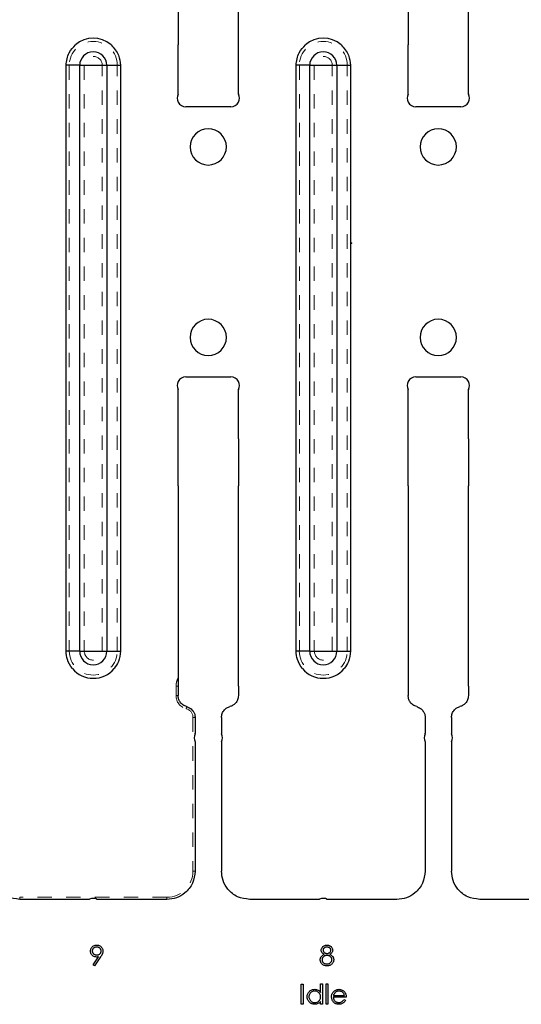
# Model space of a CAD drawing. Header units: inches. Extents: x 7.3 to 43.3, y -43.5 to -20.4.
# Tile 48 of 136: x 21.7 to 25.1, y -31.9 to -25. Entities that reach past the tile are written whole.
import ezdxf

# ---------------------------------------------------------------- set-up
doc = ezdxf.new("R2010")
doc.units = ezdxf.units.IN
doc.header["$LTSCALE"] = 0.5
doc.header["$MEASUREMENT"] = 0
doc.linetypes.add('HIDDEN', pattern=[0.225, 0.15, -0.075])
doc.layers.add('APP-M-S', color=30, linetype='Continuous')

msp = doc.modelspace()

# ---------------------------------------------------------------- linework, layer by layer
at = {"color": 7, "linetype": 'Continuous'}
for p, q in [((22.145, -31.5119), (22.1461, -31.5064)), ((22.1461, -31.5064), (22.1479, -31.5012)), ((22.1479, -31.5012), (22.1503, -31.4964)), ((22.1503, -31.4964), (22.1534, -31.4918)), ((22.1534, -31.4918), (22.1571, -31.4878)), ((22.1571, -31.4878), (22.1614, -31.4842)), ((22.1583, -31.5089), (22.1576, -31.5115)), ((22.1593, -31.5065), (22.1583, -31.5089)), ((22.1606, -31.5041), (22.1593, -31.5065)), ((22.1621, -31.5019), (22.1606, -31.5041)), ((22.1614, -31.4842), (22.1663, -31.4812)), ((22.164, -31.4997), (22.1621, -31.5019)), ((22.1661, -31.4976), (22.164, -31.4997)), ((22.1684, -31.4958), (22.1661, -31.4976)), ((22.1663, -31.4812), (22.1716, -31.4787)), ((22.1708, -31.4941), (22.1684, -31.4958)), ((22.1734, -31.4927), (22.1708, -31.4941)), ((22.1716, -31.4787), (22.1771, -31.4769)), ((22.1761, -31.4916), (22.1734, -31.4927)), ((22.1789, -31.4907), (22.1761, -31.4916)), ((22.1771, -31.4769), (22.1827, -31.4758)), ((22.1818, -31.4901), (22.1789, -31.4907)), ((22.1848, -31.4897), (22.1818, -31.4901)), ((22.1827, -31.4758), (22.1886, -31.4755)), ((22.1879, -31.4896), (22.1848, -31.4897)), ((22.1911, -31.4897), (22.1879, -31.4896)), ((22.1879, -31.4896), (22.1879, -31.4896)), ((22.1886, -31.4755), (22.1886, -31.4755)), ((22.1886, -31.4755), (22.1943, -31.4758)), ((22.1941, -31.4901), (22.1911, -31.4897)), ((22.1971, -31.4907), (22.1941, -31.4901)), ((22.1943, -31.4758), (22.1998, -31.4768)), ((22.1998, -31.4916), (22.1971, -31.4907)), ((22.1998, -31.4768), (22.205, -31.4786)), ((22.2025, -31.4927), (22.1998, -31.4916)), ((22.2051, -31.4941), (22.2025, -31.4927)), ((22.205, -31.4786), (22.2101, -31.481)), ((22.2075, -31.4958), (22.2051, -31.4941)), ((22.2098, -31.4976), (22.2075, -31.4958)), ((22.212, -31.4997), (22.2098, -31.4976)), ((22.2101, -31.481), (22.2148, -31.4841)), ((22.2138, -31.5019), (22.212, -31.4997)), ((22.2154, -31.5041), (22.2138, -31.5019)), ((22.2148, -31.4841), (22.2189, -31.4877)), ((22.2166, -31.5065), (22.2154, -31.5041)), ((22.2176, -31.5089), (22.2166, -31.5065)), ((22.2183, -31.5115), (22.2176, -31.5089)), ((22.2189, -31.4877), (22.2225, -31.4918)), ((22.2225, -31.4918), (22.2256, -31.4966)), ((22.2256, -31.4966), (22.2281, -31.5016)), ((22.2281, -31.5016), (22.2298, -31.5068)), ((22.2298, -31.5068), (22.2309, -31.5122)), ((23.75, -31.5108), (23.7503, -31.5064)), ((23.7503, -31.5064), (23.7513, -31.5021)), ((23.7513, -31.5021), (23.753, -31.4978)), ((23.753, -31.4978), (23.7553, -31.4936)), ((23.7553, -31.4936), (23.7582, -31.4896)), ((23.7582, -31.4896), (23.7617, -31.486)), ((23.7617, -31.486), (23.7656, -31.4829)), ((23.7625, -31.5089), (23.7624, -31.511)), ((23.7629, -31.5068), (23.7625, -31.5089)), ((23.7635, -31.5048), (23.7629, -31.5068)), ((23.7643, -31.5029), (23.7635, -31.5048)), ((23.7654, -31.501), (23.7643, -31.5029)), ((23.7667, -31.4993), (23.7654, -31.501)), ((23.7656, -31.4829), (23.77, -31.4803)), ((23.7683, -31.4976), (23.7667, -31.4993)), ((23.7701, -31.4959), (23.7683, -31.4976)), ((23.77, -31.4803), (23.7748, -31.4782)), ((23.7721, -31.4945), (23.7701, -31.4959)), ((23.7743, -31.4932), (23.7721, -31.4945)), ((23.7765, -31.4921), (23.7743, -31.4932)), ((23.7748, -31.4782), (23.7798, -31.4767)), ((23.7789, -31.4912), (23.7765, -31.4921)), ((23.7814, -31.4905), (23.7789, -31.4912)), ((23.7798, -31.4767), (23.785, -31.4758)), ((23.784, -31.49), (23.7814, -31.4905)), ((23.7868, -31.4897), (23.784, -31.49)), ((23.785, -31.4758), (23.7904, -31.4755)), ((23.7897, -31.4896), (23.7868, -31.4897)), ((23.7929, -31.4897), (23.7897, -31.4896)), ((23.7904, -31.4755), (23.7904, -31.4755)), ((23.7904, -31.4755), (23.7956, -31.4758)), ((23.796, -31.49), (23.7929, -31.4897)), ((23.7956, -31.4758), (23.8006, -31.4767)), ((23.7988, -31.4905), (23.796, -31.49)), ((23.8015, -31.4913), (23.7988, -31.4905)), ((23.8006, -31.4767), (23.8055, -31.4782)), ((23.8039, -31.4922), (23.8015, -31.4913)), ((23.8062, -31.4934), (23.8039, -31.4922)), ((23.8055, -31.4782), (23.8101, -31.4804)), ((23.8082, -31.4947), (23.8062, -31.4934)), ((23.8101, -31.4962), (23.8082, -31.4947)), ((23.8101, -31.4804), (23.8144, -31.483)), ((23.8117, -31.4979), (23.8101, -31.4962)), ((23.8132, -31.4996), (23.8117, -31.4979)), ((23.8144, -31.5014), (23.8132, -31.4996)), ((23.8144, -31.483), (23.8182, -31.4861)), ((23.8154, -31.5032), (23.8144, -31.5014)), ((23.8161, -31.505), (23.8154, -31.5032)), ((23.8167, -31.5069), (23.8161, -31.505)), ((23.817, -31.5088), (23.8167, -31.5069)), ((23.8171, -31.5107), (23.817, -31.5088)), ((23.8182, -31.4861), (23.8215, -31.4897)), ((23.8215, -31.4897), (23.8243, -31.4936)), ((23.8243, -31.4936), (23.8266, -31.4979)), ((23.8266, -31.4979), (23.8282, -31.5022)), ((23.8282, -31.5022), (23.8292, -31.5067)), ((23.8292, -31.5067), (23.8295, -31.5112)), ((22.1447, -31.5177), (22.145, -31.5119)), ((22.1449, -31.5219), (22.1447, -31.5177)), ((22.1447, -31.5177), (22.1447, -31.5177)), ((22.1455, -31.526), (22.1449, -31.5219)), ((22.1464, -31.5298), (22.1455, -31.526)), ((22.1478, -31.5335), (22.1464, -31.5298)), ((22.1495, -31.5371), (22.1478, -31.5335)), ((22.1516, -31.5405), (22.1495, -31.5371)), ((22.1541, -31.5437), (22.1516, -31.5405)), ((22.157, -31.5467), (22.1541, -31.5437)), ((22.1601, -31.5495), (22.157, -31.5467)), ((22.1572, -31.5142), (22.1571, -31.517)), ((22.1571, -31.517), (22.1571, -31.517)), ((22.1571, -31.517), (22.1572, -31.5198)), ((22.1576, -31.5115), (22.1572, -31.5142)), ((22.1572, -31.5198), (22.1576, -31.5224)), ((22.1576, -31.5224), (22.1584, -31.525)), ((22.1584, -31.525), (22.1594, -31.5275)), ((22.1594, -31.5275), (22.1607, -31.5299)), ((22.1635, -31.5519), (22.1601, -31.5495)), ((22.1607, -31.5299), (22.1624, -31.5321)), ((22.1624, -31.5321), (22.1643, -31.5343)), ((22.1631, -31.6135), (22.2014, -31.5574)), ((22.1669, -31.5539), (22.1635, -31.5519)), ((22.1643, -31.5343), (22.1665, -31.5364)), ((22.1665, -31.5364), (22.1689, -31.5382)), ((22.1706, -31.5555), (22.1669, -31.5539)), ((22.1689, -31.5382), (22.1714, -31.5399)), ((22.1744, -31.5568), (22.1706, -31.5555)), ((22.1714, -31.5399), (22.1741, -31.5412)), ((22.2154, -31.5583), (22.173, -31.6203)), ((22.1741, -31.5412), (22.1768, -31.5423)), ((22.1784, -31.5577), (22.1744, -31.5568)), ((22.1768, -31.5423), (22.1797, -31.5432)), ((22.1826, -31.5583), (22.1784, -31.5577)), ((22.1797, -31.5432), (22.1828, -31.5439)), ((22.1869, -31.5585), (22.1826, -31.5583)), ((22.1828, -31.5439), (22.1859, -31.5442)), ((22.1859, -31.5442), (22.1892, -31.5444)), ((22.194, -31.5582), (22.1869, -31.5585)), ((22.1869, -31.5585), (22.1869, -31.5585)), ((22.1892, -31.5444), (22.1925, -31.5442)), ((22.1925, -31.5442), (22.1956, -31.5439)), ((22.2014, -31.5574), (22.194, -31.5582)), ((22.1956, -31.5439), (22.1985, -31.5432)), ((22.1985, -31.5432), (22.2013, -31.5423)), ((22.2013, -31.5423), (22.2039, -31.5412)), ((22.2014, -31.5574), (22.2014, -31.5574)), ((22.2039, -31.5412), (22.2064, -31.5399)), ((22.2064, -31.5399), (22.2086, -31.5382)), ((22.2086, -31.5382), (22.2107, -31.5364)), ((22.2107, -31.5364), (22.2126, -31.5343)), ((22.2126, -31.5343), (22.2143, -31.5321)), ((22.2143, -31.5321), (22.2157, -31.5299)), ((22.2175, -31.555), (22.2154, -31.5583)), ((22.2154, -31.5583), (22.2154, -31.5583)), ((22.2157, -31.5299), (22.2168, -31.5275)), ((22.2168, -31.5275), (22.2178, -31.525)), ((22.2195, -31.5519), (22.2175, -31.555)), ((22.2178, -31.525), (22.2184, -31.5224)), ((22.2187, -31.5142), (22.2183, -31.5115)), ((22.2184, -31.5224), (22.2187, -31.5198)), ((22.2189, -31.517), (22.2187, -31.5142)), ((22.2187, -31.5198), (22.2189, -31.517)), ((22.2189, -31.517), (22.2189, -31.517)), ((22.2213, -31.5489), (22.2195, -31.5519)), ((22.2229, -31.546), (22.2213, -31.5489)), ((22.2244, -31.5433), (22.2229, -31.546)), ((22.2257, -31.5407), (22.2244, -31.5433)), ((22.2268, -31.5382), (22.2257, -31.5407)), ((22.2278, -31.5357), (22.2268, -31.5382)), ((22.2293, -31.5311), (22.2278, -31.5357)), ((22.2304, -31.5266), (22.2293, -31.5311)), ((22.231, -31.5221), (22.2304, -31.5266)), ((22.2309, -31.5122), (22.2313, -31.5178)), ((22.2313, -31.5178), (22.231, -31.5221)), ((22.2313, -31.5178), (22.2313, -31.5178)), ((23.7429, -31.5778), (23.743, -31.5749)), ((23.743, -31.5749), (23.7433, -31.5721)), ((23.7433, -31.5721), (23.7438, -31.5693)), ((23.7438, -31.5693), (23.7445, -31.5667)), ((23.7445, -31.5667), (23.7454, -31.5641)), ((23.7454, -31.5641), (23.7465, -31.5616)), ((23.7465, -31.5616), (23.7478, -31.5591)), ((23.7478, -31.5591), (23.7493, -31.5567)), ((23.7493, -31.5567), (23.7511, -31.5544)), ((23.7503, -31.5151), (23.75, -31.5108)), ((23.75, -31.5108), (23.75, -31.5108)), ((23.7513, -31.5193), (23.7503, -31.5151)), ((23.7511, -31.5544), (23.753, -31.5522)), ((23.7528, -31.5233), (23.7513, -31.5193)), ((23.755, -31.5272), (23.7528, -31.5233)), ((23.753, -31.5522), (23.7553, -31.55)), ((23.7579, -31.5309), (23.755, -31.5272)), ((23.7553, -31.55), (23.7577, -31.5479)), ((23.7555, -31.5752), (23.7553, -31.5782)), ((23.7559, -31.5723), (23.7555, -31.5752)), ((23.7567, -31.5695), (23.7559, -31.5723)), ((23.7578, -31.5668), (23.7567, -31.5695)), ((23.7577, -31.5479), (23.7605, -31.5458)), ((23.7592, -31.5642), (23.7578, -31.5668)), ((23.7613, -31.5342), (23.7579, -31.5309)), ((23.761, -31.5617), (23.7592, -31.5642)), ((23.7605, -31.5458), (23.7634, -31.5438)), ((23.763, -31.5593), (23.761, -31.5617)), ((23.7654, -31.5373), (23.7613, -31.5342)), ((23.7624, -31.511), (23.7624, -31.511)), ((23.7624, -31.511), (23.7625, -31.5132)), ((23.7625, -31.5132), (23.7629, -31.5152)), ((23.7629, -31.5152), (23.7635, -31.5173)), ((23.7654, -31.557), (23.763, -31.5593)), ((23.7634, -31.5438), (23.7666, -31.5419)), ((23.7635, -31.5173), (23.7645, -31.5193)), ((23.7645, -31.5193), (23.7656, -31.5212)), ((23.7701, -31.54), (23.7654, -31.5373)), ((23.768, -31.5549), (23.7654, -31.557)), ((23.7656, -31.5212), (23.767, -31.5231)), ((23.7666, -31.5419), (23.7701, -31.54)), ((23.767, -31.5231), (23.7687, -31.5249)), ((23.7707, -31.553), (23.768, -31.5549)), ((23.7687, -31.5249), (23.7707, -31.5267)), ((23.7701, -31.54), (23.7701, -31.54)), ((23.7707, -31.5267), (23.7728, -31.5284)), ((23.7737, -31.5515), (23.7707, -31.553)), ((23.7728, -31.5284), (23.7751, -31.5298)), ((23.7767, -31.5502), (23.7737, -31.5515)), ((23.7751, -31.5298), (23.7773, -31.531)), ((23.7799, -31.5492), (23.7767, -31.5502)), ((23.7773, -31.531), (23.7797, -31.532)), ((23.7797, -31.532), (23.7822, -31.5328)), ((23.7833, -31.5485), (23.7799, -31.5492)), ((23.7822, -31.5328), (23.7848, -31.5333)), ((23.7868, -31.548), (23.7833, -31.5485)), ((23.7848, -31.5333), (23.7874, -31.5337)), ((23.7905, -31.5479), (23.7868, -31.548)), ((23.7874, -31.5337), (23.7902, -31.5338)), ((23.7902, -31.5338), (23.7937, -31.5336)), ((23.7902, -31.5338), (23.7902, -31.5338)), ((23.7939, -31.548), (23.7905, -31.5479)), ((23.7937, -31.5336), (23.7971, -31.533)), ((23.7972, -31.5484), (23.7939, -31.548)), ((23.7971, -31.533), (23.8004, -31.532)), ((23.8004, -31.5491), (23.7972, -31.5484)), ((23.8004, -31.532), (23.8036, -31.5306)), ((23.8034, -31.5501), (23.8004, -31.5491)), ((23.8063, -31.5513), (23.8034, -31.5501)), ((23.8036, -31.5306), (23.8067, -31.5288)), ((23.8091, -31.5529), (23.8063, -31.5513)), ((23.8067, -31.5288), (23.8093, -31.5268)), ((23.8118, -31.5547), (23.8091, -31.5529)), ((23.8093, -31.5268), (23.8116, -31.5245)), ((23.8145, -31.5373), (23.8099, -31.54)), ((23.8099, -31.54), (23.8133, -31.5418)), ((23.8116, -31.5245), (23.8136, -31.5219)), ((23.8143, -31.5567), (23.8118, -31.5547)), ((23.8133, -31.5418), (23.8164, -31.5437)), ((23.8136, -31.5219), (23.8151, -31.5191)), ((23.8166, -31.559), (23.8143, -31.5567)), ((23.8185, -31.5343), (23.8145, -31.5373)), ((23.8151, -31.5191), (23.8162, -31.5163)), ((23.8162, -31.5163), (23.8169, -31.5135)), ((23.8164, -31.5437), (23.8193, -31.5456)), ((23.8186, -31.5613), (23.8166, -31.559)), ((23.8169, -31.5135), (23.8171, -31.5107)), ((23.8171, -31.5107), (23.8171, -31.5107)), ((23.8218, -31.5311), (23.8185, -31.5343)), ((23.8203, -31.5637), (23.8186, -31.5613)), ((23.8193, -31.5456), (23.8219, -31.5476)), ((23.8217, -31.5662), (23.8203, -31.5637)), ((23.8228, -31.5687), (23.8217, -31.5662)), ((23.8246, -31.5276), (23.8218, -31.5311)), ((23.8219, -31.5476), (23.8244, -31.5496)), ((23.8236, -31.5714), (23.8228, -31.5687)), ((23.824, -31.5741), (23.8236, -31.5714)), ((23.8242, -31.5769), (23.824, -31.5741)), ((23.824, -31.5798), (23.8242, -31.5769)), ((23.8242, -31.5769), (23.8242, -31.5769)), ((23.8244, -31.5496), (23.8265, -31.5517)), ((23.8267, -31.5239), (23.8246, -31.5276)), ((23.8265, -31.5517), (23.8285, -31.5539)), ((23.8283, -31.5199), (23.8267, -31.5239)), ((23.8292, -31.5157), (23.8283, -31.5199)), ((23.8285, -31.5539), (23.8302, -31.5561)), ((23.8295, -31.5112), (23.8292, -31.5157)), ((23.8295, -31.5112), (23.8295, -31.5112)), ((23.8302, -31.5561), (23.8317, -31.5584)), ((23.8317, -31.5584), (23.833, -31.5608)), ((23.833, -31.5608), (23.8341, -31.5632)), ((23.8341, -31.5632), (23.835, -31.5658)), ((23.835, -31.5658), (23.8357, -31.5684)), ((23.8357, -31.5684), (23.8362, -31.5711)), ((23.8362, -31.5711), (23.8364, -31.5738)), ((23.8364, -31.5738), (23.8366, -31.5767)), ((23.8366, -31.5767), (23.8364, -31.5806)), ((23.8366, -31.5767), (23.8366, -31.5767)), ((22.173, -31.6203), (22.1631, -31.6135)), ((22.1631, -31.6135), (22.1631, -31.6135)), ((23.7431, -31.5817), (23.7429, -31.5778)), ((23.7429, -31.5778), (23.7429, -31.5778)), ((23.7437, -31.5856), (23.7431, -31.5817)), ((23.7446, -31.5894), (23.7437, -31.5856)), ((23.7459, -31.5931), (23.7446, -31.5894)), ((23.7476, -31.5967), (23.7459, -31.5931)), ((23.7496, -31.6002), (23.7476, -31.5967)), ((23.752, -31.6037), (23.7496, -31.6002)), ((23.7548, -31.607), (23.752, -31.6037)), ((23.7579, -31.6102), (23.7548, -31.607)), ((23.7553, -31.5782), (23.7553, -31.5782)), ((23.7553, -31.5782), (23.7556, -31.5819)), ((23.7556, -31.5819), (23.7564, -31.5855)), ((23.7564, -31.5855), (23.7577, -31.589)), ((23.7577, -31.589), (23.7596, -31.5923)), ((23.7614, -31.6128), (23.7579, -31.6102)), ((23.7596, -31.5923), (23.762, -31.5955)), ((23.7652, -31.6151), (23.7614, -31.6128)), ((23.762, -31.5955), (23.7648, -31.5982)), ((23.7648, -31.5982), (23.768, -31.6006)), ((23.7694, -31.617), (23.7652, -31.6151)), ((23.768, -31.6006), (23.7717, -31.6026)), ((23.7739, -31.6184), (23.7694, -31.617)), ((23.7717, -31.6026), (23.7757, -31.6042)), ((23.7788, -31.6195), (23.7739, -31.6184)), ((23.7757, -31.6042), (23.7801, -31.6053)), ((23.784, -31.6201), (23.7788, -31.6195)), ((23.7801, -31.6053), (23.7847, -31.606)), ((23.7895, -31.6203), (23.784, -31.6201)), ((23.7847, -31.606), (23.7897, -31.6062)), ((23.7953, -31.6201), (23.7895, -31.6203)), ((23.7895, -31.6203), (23.7895, -31.6203)), ((23.7897, -31.6062), (23.7935, -31.6061)), ((23.7897, -31.6062), (23.7897, -31.6062)), ((23.7935, -31.6061), (23.7972, -31.6056)), ((23.8008, -31.6194), (23.7953, -31.6201)), ((23.7972, -31.6056), (23.8006, -31.605)), ((23.8006, -31.605), (23.8039, -31.604)), ((23.8058, -31.6182), (23.8008, -31.6194)), ((23.8039, -31.604), (23.8069, -31.6028)), ((23.8106, -31.6165), (23.8058, -31.6182)), ((23.8069, -31.6028), (23.8097, -31.6013)), ((23.8097, -31.6013), (23.8124, -31.5995)), ((23.815, -31.6144), (23.8106, -31.6165)), ((23.8124, -31.5995), (23.8148, -31.5974)), ((23.8148, -31.5974), (23.817, -31.5952)), ((23.8191, -31.6118), (23.815, -31.6144)), ((23.817, -31.5952), (23.8189, -31.5928)), ((23.8189, -31.5928), (23.8205, -31.5904)), ((23.8228, -31.6087), (23.8191, -31.6118)), ((23.8205, -31.5904), (23.8218, -31.5879)), ((23.8218, -31.5879), (23.8229, -31.5853)), ((23.8261, -31.6052), (23.8228, -31.6087)), ((23.8229, -31.5853), (23.8236, -31.5826)), ((23.8236, -31.5826), (23.824, -31.5798)), ((23.8286, -31.6021), (23.8261, -31.6052)), ((23.8261, -31.6052), (23.8261, -31.6052)), ((23.8307, -31.5988), (23.8286, -31.6021)), ((23.8325, -31.5954), (23.8307, -31.5988)), ((23.834, -31.5919), (23.8325, -31.5954)), ((23.8351, -31.5883), (23.834, -31.5919)), ((23.8359, -31.5845), (23.8351, -31.5883)), ((23.8364, -31.5806), (23.8359, -31.5845)), ((23.6113, -31.748), (23.6237, -31.748)), ((23.6113, -31.8858), (23.6113, -31.748)), ((23.6237, -31.748), (23.6237, -31.748)), ((23.6237, -31.748), (23.6237, -31.8858)), ((23.7456, -31.8046), (23.7456, -31.7445)), ((23.7456, -31.7445), (23.7456, -31.7445)), ((23.7456, -31.7445), (23.7579, -31.7445)), ((23.7579, -31.7445), (23.7579, -31.8858)), ((23.7844, -31.7445), (23.7968, -31.7445)), ((23.7844, -31.8858), (23.7844, -31.7445)), ((23.7968, -31.7445), (23.7968, -31.7445)), ((23.7968, -31.7445), (23.7968, -31.8858)), ((23.6519, -31.8352), (23.6522, -31.83)), ((23.6522, -31.8406), (23.6519, -31.8352)), ((23.6519, -31.8352), (23.6519, -31.8352)), ((23.6522, -31.83), (23.6529, -31.8249)), ((23.6529, -31.8457), (23.6522, -31.8406)), ((23.6529, -31.8249), (23.6541, -31.82)), ((23.6541, -31.8507), (23.6529, -31.8457)), ((23.6541, -31.82), (23.6558, -31.8153)), ((23.6558, -31.8554), (23.6541, -31.8507)), ((23.6558, -31.8153), (23.658, -31.8109)), ((23.658, -31.8109), (23.6607, -31.8066)), ((23.6607, -31.8066), (23.6638, -31.8025)), ((23.6638, -31.8025), (23.6675, -31.7986)), ((23.6646, -31.8302), (23.6643, -31.8353)), ((23.6643, -31.8353), (23.6643, -31.8353)), ((23.6643, -31.8353), (23.6647, -31.8405)), ((23.6657, -31.8251), (23.6646, -31.8302)), ((23.6647, -31.8405), (23.6657, -31.8455)), ((23.6674, -31.8202), (23.6657, -31.8251)), ((23.6657, -31.8455), (23.6674, -31.8504)), ((23.6698, -31.8155), (23.6674, -31.8202)), ((23.6674, -31.8504), (23.6699, -31.8552)), ((23.6675, -31.7986), (23.6714, -31.795)), ((23.6728, -31.811), (23.6698, -31.8155)), ((23.6714, -31.795), (23.6756, -31.7919)), ((23.6763, -31.8072), (23.6728, -31.811)), ((23.6756, -31.7919), (23.68, -31.7893)), ((23.6802, -31.8038), (23.6763, -31.8072)), ((23.68, -31.7893), (23.6846, -31.7872)), ((23.6847, -31.8009), (23.6802, -31.8038)), ((23.6846, -31.7872), (23.6893, -31.7855)), ((23.6894, -31.7987), (23.6847, -31.8009)), ((23.6893, -31.7855), (23.6943, -31.7843)), ((23.6944, -31.797), (23.6894, -31.7987)), ((23.6943, -31.7843), (23.6995, -31.7836)), ((23.6996, -31.7961), (23.6944, -31.797)), ((23.6995, -31.7836), (23.7048, -31.7834)), ((23.705, -31.7957), (23.6996, -31.7961)), ((23.7048, -31.7834), (23.7048, -31.7834)), ((23.7048, -31.7834), (23.711, -31.7837)), ((23.7092, -31.7959), (23.705, -31.7957)), ((23.7132, -31.7964), (23.7092, -31.7959)), ((23.711, -31.7837), (23.7168, -31.7847)), ((23.7171, -31.7973), (23.7132, -31.7964)), ((23.7168, -31.7847), (23.7224, -31.7864)), ((23.7208, -31.7986), (23.7171, -31.7973)), ((23.7243, -31.8002), (23.7208, -31.7986)), ((23.7224, -31.7864), (23.7276, -31.7887)), ((23.7277, -31.8022), (23.7243, -31.8002)), ((23.7276, -31.7887), (23.7326, -31.7917)), ((23.7308, -31.8045), (23.7277, -31.8022)), ((23.7338, -31.8072), (23.7308, -31.8045)), ((23.7326, -31.7917), (23.7372, -31.7953)), ((23.7366, -31.8101), (23.7338, -31.8072)), ((23.739, -31.8133), (23.7366, -31.8101)), ((23.7372, -31.7953), (23.7415, -31.7996)), ((23.741, -31.8166), (23.739, -31.8133)), ((23.7403, -31.8558), (23.7426, -31.8512)), ((23.7426, -31.82), (23.741, -31.8166)), ((23.7415, -31.7996), (23.7456, -31.8046)), ((23.7439, -31.8237), (23.7426, -31.82)), ((23.7426, -31.8512), (23.7443, -31.8463)), ((23.7448, -31.8275), (23.7439, -31.8237)), ((23.7443, -31.8463), (23.7452, -31.8412)), ((23.7454, -31.8315), (23.7448, -31.8275)), ((23.7452, -31.8412), (23.7456, -31.8357)), ((23.7456, -31.8357), (23.7454, -31.8315)), ((23.7456, -31.8046), (23.7456, -31.8046)), ((23.7456, -31.8357), (23.7456, -31.8357)), ((23.8215, -31.8357), (23.8217, -31.8311)), ((23.8218, -31.8407), (23.8215, -31.8357)), ((23.8215, -31.8357), (23.8215, -31.8357)), ((23.8217, -31.8311), (23.8223, -31.8266)), ((23.8224, -31.8455), (23.8218, -31.8407)), ((23.8223, -31.8266), (23.8232, -31.8222)), ((23.8234, -31.8502), (23.8224, -31.8455)), ((23.8232, -31.8222), (23.8244, -31.8179)), ((23.8249, -31.8547), (23.8234, -31.8502)), ((23.8244, -31.8179), (23.8261, -31.8138)), ((23.8261, -31.8138), (23.8281, -31.8098)), ((23.8281, -31.8098), (23.8304, -31.8059)), ((23.8304, -31.8059), (23.8331, -31.8021)), ((23.8331, -31.8021), (23.837, -31.7977)), ((23.8331, -31.8021), (23.8331, -31.8021)), ((23.924, -31.8381), (23.8339, -31.8381)), ((23.8339, -31.8381), (23.8339, -31.8381)), ((23.8339, -31.8381), (23.8342, -31.8421)), ((23.8342, -31.8421), (23.8347, -31.8459)), ((23.8347, -31.8459), (23.8356, -31.8495)), ((23.8363, -31.8224), (23.8352, -31.8258)), ((23.8352, -31.8258), (23.8352, -31.8258)), ((23.8352, -31.8258), (23.9116, -31.8258)), ((23.8356, -31.8495), (23.8368, -31.8529)), ((23.8375, -31.8193), (23.8363, -31.8224)), ((23.837, -31.7977), (23.8411, -31.7939)), ((23.8388, -31.8164), (23.8375, -31.8193)), ((23.8402, -31.8137), (23.8388, -31.8164)), ((23.8418, -31.8113), (23.8402, -31.8137)), ((23.8411, -31.7939), (23.8456, -31.7907)), ((23.8435, -31.809), (23.8418, -31.8113)), ((23.8452, -31.807), (23.8435, -31.809)), ((23.8472, -31.8052), (23.8452, -31.807)), ((23.8456, -31.7907), (23.8503, -31.7881)), ((23.85, -31.803), (23.8472, -31.8052)), ((23.8472, -31.8052), (23.8472, -31.8052)), ((23.8529, -31.801), (23.85, -31.803)), ((23.8503, -31.7881), (23.8554, -31.786)), ((23.8559, -31.7994), (23.8529, -31.801)), ((23.8554, -31.786), (23.8608, -31.7845)), ((23.8591, -31.7981), (23.8559, -31.7994)), ((23.8624, -31.797), (23.8591, -31.7981)), ((23.8608, -31.7845), (23.8665, -31.7837)), ((23.8658, -31.7963), (23.8624, -31.797)), ((23.8694, -31.7959), (23.8658, -31.7963)), ((23.8665, -31.7837), (23.8725, -31.7834)), ((23.8731, -31.7957), (23.8694, -31.7959)), ((23.8725, -31.7834), (23.8725, -31.7834)), ((23.8725, -31.7834), (23.8787, -31.7837)), ((23.8777, -31.7959), (23.8731, -31.7957)), ((23.8731, -31.7957), (23.8731, -31.7957)), ((23.8821, -31.7967), (23.8777, -31.7959)), ((23.8787, -31.7837), (23.8846, -31.7846)), ((23.8864, -31.7978), (23.8821, -31.7967)), ((23.8846, -31.7846), (23.8901, -31.7861)), ((23.8906, -31.7995), (23.8864, -31.7978)), ((23.8901, -31.7861), (23.8953, -31.7883)), ((23.8945, -31.8015), (23.8906, -31.7995)), ((23.8981, -31.8038), (23.8945, -31.8015)), ((23.8953, -31.7883), (23.9002, -31.7911)), ((23.9012, -31.8064), (23.8981, -31.8038)), ((23.9002, -31.7911), (23.9048, -31.7945)), ((23.9039, -31.8094), (23.9012, -31.8064)), ((23.9063, -31.8127), (23.9039, -31.8094)), ((23.9048, -31.7945), (23.9091, -31.7985)), ((23.9084, -31.8165), (23.9063, -31.8127)), ((23.9102, -31.8209), (23.9084, -31.8165)), ((23.9091, -31.7985), (23.913, -31.8032)), ((23.9116, -31.8258), (23.9102, -31.8209)), ((23.913, -31.8032), (23.913, -31.8032)), ((23.913, -31.8032), (23.9156, -31.8068)), ((23.9156, -31.8068), (23.9178, -31.8106)), ((23.9178, -31.8106), (23.9196, -31.8147)), ((23.9196, -31.8147), (23.9212, -31.8189)), ((23.9212, -31.8189), (23.9224, -31.8234)), ((23.9224, -31.8234), (23.9233, -31.8281)), ((23.9233, -31.8281), (23.9238, -31.833)), ((23.9238, -31.833), (23.924, -31.8381)), ((23.924, -31.8381), (23.924, -31.8381)), ((23.6237, -31.8858), (23.6113, -31.8858)), ((23.6113, -31.8858), (23.6113, -31.8858)), ((23.6237, -31.8858), (23.6237, -31.8858)), ((23.658, -31.86), (23.6558, -31.8554)), ((23.6606, -31.8643), (23.658, -31.86)), ((23.6637, -31.8684), (23.6606, -31.8643)), ((23.6673, -31.8723), (23.6637, -31.8684)), ((23.6713, -31.8759), (23.6673, -31.8723)), ((23.6699, -31.8552), (23.6729, -31.8597)), ((23.6754, -31.879), (23.6713, -31.8759)), ((23.6729, -31.8597), (23.6764, -31.8636)), ((23.6798, -31.8816), (23.6754, -31.879)), ((23.6764, -31.8636), (23.6803, -31.8671)), ((23.6843, -31.8838), (23.6798, -31.8816)), ((23.6803, -31.8671), (23.6848, -31.8699)), ((23.689, -31.8854), (23.6843, -31.8838)), ((23.6848, -31.8699), (23.6896, -31.8723)), ((23.694, -31.8866), (23.689, -31.8854)), ((23.6896, -31.8723), (23.6945, -31.8739)), ((23.6991, -31.8873), (23.694, -31.8866)), ((23.6945, -31.8739), (23.6996, -31.8749)), ((23.7044, -31.8876), (23.6991, -31.8873)), ((23.6996, -31.8749), (23.7049, -31.8752)), ((23.7104, -31.8873), (23.7044, -31.8876)), ((23.7044, -31.8876), (23.7044, -31.8876)), ((23.7049, -31.8752), (23.7102, -31.8749)), ((23.7049, -31.8752), (23.7049, -31.8752)), ((23.7102, -31.8749), (23.7155, -31.8739)), ((23.7162, -31.8864), (23.7104, -31.8873)), ((23.7155, -31.8739), (23.7205, -31.8723)), ((23.7217, -31.885), (23.7162, -31.8864)), ((23.7205, -31.8723), (23.7254, -31.87)), ((23.727, -31.883), (23.7217, -31.885)), ((23.7254, -31.87), (23.73, -31.8672)), ((23.732, -31.8803), (23.727, -31.883)), ((23.73, -31.8672), (23.734, -31.8638)), ((23.7368, -31.877), (23.732, -31.8803)), ((23.734, -31.8638), (23.7374, -31.8601)), ((23.7413, -31.873), (23.7368, -31.877)), ((23.7374, -31.8601), (23.7403, -31.8558)), ((23.7456, -31.8684), (23.7413, -31.873)), ((23.7456, -31.8858), (23.7456, -31.8684)), ((23.7456, -31.8684), (23.7456, -31.8684)), ((23.7579, -31.8858), (23.7456, -31.8858)), ((23.7456, -31.8858), (23.7456, -31.8858)), ((23.7579, -31.8858), (23.7579, -31.8858)), ((23.7968, -31.8858), (23.7844, -31.8858)), ((23.7844, -31.8858), (23.7844, -31.8858)), ((23.7968, -31.8858), (23.7968, -31.8858)), ((23.8268, -31.8592), (23.8249, -31.8547)), ((23.8291, -31.8635), (23.8268, -31.8592)), ((23.8318, -31.8677), (23.8291, -31.8635)), ((23.835, -31.8717), (23.8318, -31.8677)), ((23.8385, -31.8754), (23.835, -31.8717)), ((23.8368, -31.8529), (23.8383, -31.8562)), ((23.8383, -31.8562), (23.8401, -31.8592)), ((23.8423, -31.8786), (23.8385, -31.8754)), ((23.8401, -31.8592), (23.8423, -31.8621)), ((23.8423, -31.8621), (23.8447, -31.8648)), ((23.8465, -31.8814), (23.8423, -31.8786)), ((23.8447, -31.8648), (23.8474, -31.8672)), ((23.851, -31.8836), (23.8465, -31.8814)), ((23.8474, -31.8672), (23.8503, -31.8694)), ((23.8503, -31.8694), (23.8533, -31.8712)), ((23.8558, -31.8854), (23.851, -31.8836)), ((23.8533, -31.8712), (23.8565, -31.8726)), ((23.8609, -31.8866), (23.8558, -31.8854)), ((23.8565, -31.8726), (23.8598, -31.8738)), ((23.8598, -31.8738), (23.8632, -31.8746)), ((23.8664, -31.8873), (23.8609, -31.8866)), ((23.8632, -31.8746), (23.8669, -31.8751)), ((23.8722, -31.8876), (23.8664, -31.8873)), ((23.8669, -31.8751), (23.8706, -31.8752)), ((23.8706, -31.8752), (23.8743, -31.8751)), ((23.8706, -31.8752), (23.8706, -31.8752)), ((23.8774, -31.8874), (23.8722, -31.8876)), ((23.8722, -31.8876), (23.8722, -31.8876)), ((23.8743, -31.8751), (23.878, -31.8746)), ((23.8823, -31.8868), (23.8774, -31.8874)), ((23.878, -31.8746), (23.8815, -31.8739)), ((23.8815, -31.8739), (23.8851, -31.8729)), ((23.887, -31.8858), (23.8823, -31.8868)), ((23.8851, -31.8729), (23.8885, -31.8716)), ((23.8914, -31.8845), (23.887, -31.8858)), ((23.8885, -31.8716), (23.8916, -31.8701)), ((23.8955, -31.8828), (23.8914, -31.8845)), ((23.8916, -31.8701), (23.8944, -31.8685)), ((23.8944, -31.8685), (23.897, -31.8666)), ((23.8995, -31.8807), (23.8955, -31.8828)), ((23.897, -31.8666), (23.8995, -31.8644)), ((23.8995, -31.8644), (23.9022, -31.8615)), ((23.9032, -31.8782), (23.8995, -31.8807)), ((23.9022, -31.8615), (23.9049, -31.8581)), ((23.9067, -31.8754), (23.9032, -31.8782)), ((23.9049, -31.8581), (23.9077, -31.854)), ((23.91, -31.8722), (23.9067, -31.8754)), ((23.9077, -31.854), (23.9187, -31.8598)), ((23.9131, -31.8685), (23.91, -31.8722)), ((23.916, -31.8644), (23.9131, -31.8685)), ((23.9187, -31.8598), (23.916, -31.8644)), ((23.9187, -31.8598), (23.9187, -31.8598))]:
    msp.add_line(p, q, dxfattribs=at)
msp.add_point((23.961, -26.5931), dxfattribs=at)
at = {"layer": 'APP-M-S', "linetype": 'Continuous', "lineweight": 25}
for p, q in [((22.7547, -24.8685), (22.7547, -25.2122)), ((23.1736, -25.2122), (23.1736, -24.8685)), ((24.3547, -24.8685), (24.3547, -25.2122)), ((24.7736, -25.2122), (24.7736, -24.8685)), ((22.7547, -25.5528), (22.7547, -25.2122)), ((23.1736, -25.5528), (23.1736, -25.2122)), ((24.3547, -25.5528), (24.3547, -25.2122)), ((24.7736, -25.5528), (24.7736, -25.2122)), ((21.9751, -28.2801), (21.9751, -25.3552)), ((22.0696, -25.3552), (21.9751, -25.3552)), ((22.0696, -25.3552), (22.2586, -25.3552)), ((22.0696, -29.4308), (22.0696, -25.3552)), ((22.2586, -25.3552), (22.2586, -29.4308)), ((22.2586, -25.3552), (22.3531, -25.3552)), ((22.3531, -25.3552), (22.3531, -29.4308)), ((23.5751, -28.2801), (23.5751, -25.3552)), ((23.6696, -25.3552), (23.5751, -25.3552)), ((23.6696, -25.3552), (23.8586, -25.3552)), ((23.6696, -29.4308), (23.6696, -25.3552)), ((23.8586, -25.3552), (23.8586, -29.4308)), ((23.8586, -25.3552), (23.9531, -25.3552)), ((23.9531, -25.3552), (23.9531, -29.4308)), ((22.9641, -25.6433), (22.8077, -25.6433)), ((23.1206, -25.6433), (22.9641, -25.6433)), ((24.5641, -25.6433), (24.4077, -25.6433)), ((24.7206, -25.6433), (24.5641, -25.6433)), ((22.8077, -27.5233), (22.9641, -27.5233)), ((22.9641, -27.5233), (23.1206, -27.5233)), ((24.4077, -27.5233), (24.5641, -27.5233)), ((24.5641, -27.5233), (24.7206, -27.5233)), ((22.7547, -27.9544), (22.7547, -27.6138)), ((23.1736, -27.9544), (23.1736, -27.6138)), ((24.3547, -27.9544), (24.3547, -27.6138)), ((24.7736, -27.9544), (24.7736, -27.6138)), ((22.7547, -28.2801), (22.7547, -27.9544)), ((23.1736, -27.9544), (23.1736, -28.2801)), ((24.3547, -28.2801), (24.3547, -27.9544)), ((24.7736, -27.9544), (24.7736, -28.2801)), ((21.9751, -29.4308), (21.9751, -28.2801)), ((22.7547, -28.2801), (22.7547, -29.7402)), ((23.1736, -29.552), (23.1736, -28.2801)), ((23.5751, -29.4308), (23.5751, -28.2801)), ((24.3547, -28.2801), (24.3547, -29.7402)), ((24.7736, -29.552), (24.7736, -28.2801)), ((22.0696, -29.4308), (21.9751, -29.4308)), ((22.0696, -29.4308), (22.2586, -29.4308)), ((22.2586, -29.4308), (22.3531, -29.4308)), ((23.6696, -29.4308), (23.5751, -29.4308)), ((23.6696, -29.4308), (23.8586, -29.4308)), ((23.8586, -29.4308), (23.9531, -29.4308)), ((23.1736, -29.6748), (23.1736, -29.552)), ((24.7736, -29.6748), (24.7736, -29.552)), ((23.1736, -29.6748), (23.1736, -29.7402)), ((24.7736, -29.6748), (24.7736, -29.7402)), ((22.8728, -29.8927), (22.8728, -30.002)), ((23.0555, -29.8927), (23.0555, -30.002)), ((24.4728, -29.8927), (24.4728, -30.002)), ((24.6555, -29.8927), (24.6555, -30.002)), ((22.8728, -30.0607), (22.8728, -30.9607)), ((23.0555, -30.0607), (23.0555, -30.9607)), ((24.4728, -30.0607), (24.4728, -30.9607)), ((24.6555, -30.0607), (24.6555, -30.9607)), ((22.1336, -31.1575), (21.6523, -31.1575)), ((22.6759, -31.1575), (22.1922, -31.1575)), ((23.7336, -31.1575), (23.2523, -31.1575)), ((24.2759, -31.1575), (23.7922, -31.1575)), ((25.3336, -31.1575), (24.8523, -31.1575))]:
    msp.add_line(p, q, dxfattribs=at)
at = {"layer": 'APP-M-S', "linetype": 'HIDDEN', "lineweight": 18}
for p, q in [((21.9975, -25.3552), (22.1016, -25.3552)), ((21.9975, -25.3552), (21.9975, -29.4308)), ((22.2266, -25.3552), (22.1016, -25.3552)), ((22.1016, -25.3552), (22.1016, -29.4308)), ((22.2266, -29.4308), (22.2266, -25.3552)), ((22.3308, -25.3552), (22.2266, -25.3552)), ((22.3308, -29.4308), (22.3308, -25.3552)), ((23.5975, -25.3552), (23.7016, -25.3552)), ((23.5975, -25.3552), (23.5975, -29.4308)), ((23.8266, -25.3552), (23.7016, -25.3552)), ((23.7016, -25.3552), (23.7016, -29.4308)), ((23.8266, -29.4308), (23.8266, -25.3552)), ((23.9308, -25.3552), (23.8266, -25.3552)), ((23.9308, -29.4308), (23.9308, -25.3552)), ((21.9975, -29.4308), (22.1016, -29.4308)), ((22.2266, -29.4308), (22.1016, -29.4308)), ((22.3308, -29.4308), (22.2266, -29.4308)), ((23.5975, -29.4308), (23.7016, -29.4308)), ((23.8266, -29.4308), (23.7016, -29.4308)), ((23.9308, -29.4308), (23.8266, -29.4308)), ((22.7547, -29.6748), (22.7397, -29.6748)), ((22.7397, -29.6748), (22.7397, -29.7402)), ((22.7397, -29.7402), (22.7547, -29.7402)), ((22.81, -29.831), (22.8137, -29.8164)), ((22.8578, -29.8927), (22.8728, -29.8927)), ((22.8578, -29.8927), (22.8578, -30.9607)), ((22.8578, -30.9607), (22.8728, -30.9607)), ((21.6523, -31.1575), (21.6523, -31.1425)), ((22.6759, -31.1425), (21.6523, -31.1425)), ((22.6759, -31.1425), (22.6759, -31.1575))]:
    msp.add_line(p, q, dxfattribs=at)
for centre, radius, start, end in [((22.1641, -25.3552), 0.1667, 0, 180), ((23.7641, -25.3552), 0.1667, 0, 180), ((22.1641, -25.3552), 0.0625, 0, 180), ((23.7641, -25.3552), 0.0625, 0, 180), ((22.1641, -29.4308), 0.1667, 180, 0), ((22.1641, -29.4308), 0.0625, 180, 0), ((23.7641, -29.4308), 0.1667, 180, 0), ((23.7641, -29.4308), 0.0625, 180, 0), ((22.8334, -29.7402), 0.0937, 180, 255.52249), ((22.794, -29.8927), 0.0637, 0, 75.52249), ((22.6759, -30.9607), 0.1819, 270, 0)]:
    msp.add_arc(centre, radius, start, end, dxfattribs=at)
at = {"layer": 'APP-M-S', "linetype": 'Continuous', "lineweight": 25}
for centre, radius, start, end in [((22.1641, -25.3552), 0.189, 49.1751, 130.8249), ((23.7641, -25.3552), 0.189, 49.1751, 130.8249), ((22.1641, -25.3552), 0.0945, 0, 180), ((23.7641, -25.3552), 0.0945, 0, 180), ((22.8077, -25.5833), 0.06, 154.15807, 207.95289), ((22.7447, -25.5528), 0.01, 334.15807, 0), ((22.8077, -25.5833), 0.06, 207.95289, 270), ((23.1206, -25.5833), 0.06, 270, 332.04711), ((23.1836, -25.5528), 0.01, 180, 205.84193), ((23.1206, -25.5833), 0.06, 332.04711, 25.84193), ((24.4077, -25.5833), 0.06, 154.15807, 207.95289), ((24.3447, -25.5528), 0.01, 334.15807, 0), ((24.4077, -25.5833), 0.06, 207.95289, 270), ((24.7206, -25.5833), 0.06, 270, 332.04711), ((24.7836, -25.5528), 0.01, 180, 205.84193), ((24.7206, -25.5833), 0.06, 332.04711, 25.84193), ((22.9641, -25.9228), 0.126, 90, 270), ((22.9641, -25.9228), 0.126, 270, 90), ((24.5641, -25.9228), 0.126, 90, 270), ((24.5641, -25.9228), 0.126, 270, 90), ((22.9641, -27.2478), 0.126, 90, 270), ((22.9641, -27.2478), 0.126, 270, 90), ((24.5641, -27.2478), 0.126, 90, 270), ((24.5641, -27.2478), 0.126, 270, 90), ((22.8077, -27.5833), 0.06, 90, 152.04711), ((23.1206, -27.5833), 0.06, 27.95289, 90), ((24.4077, -27.5833), 0.06, 90, 152.04711), ((24.7206, -27.5833), 0.06, 27.95289, 90), ((22.8077, -27.5833), 0.06, 152.04711, 205.84193), ((23.1206, -27.5833), 0.06, 334.15807, 27.95289), ((24.4077, -27.5833), 0.06, 152.04711, 205.84193), ((24.7206, -27.5833), 0.06, 334.15807, 27.95289), ((22.7447, -27.6138), 0.01, 0, 25.84193), ((23.1836, -27.6138), 0.01, 154.15807, 180), ((24.3447, -27.6138), 0.01, 0, 25.84193), ((24.7836, -27.6138), 0.01, 154.15807, 180), ((22.1641, -29.4308), 0.0945, 180, 0), ((23.7641, -29.4308), 0.0945, 180, 0), ((22.1641, -29.4308), 0.189, 219.89839, 320.10099), ((23.7641, -29.4308), 0.189, 219.89839, 320.10099), ((22.8628, -30.002), 0.01, 334.15807, 0), ((23.0655, -30.002), 0.01, 180, 205.84193), ((24.4628, -30.002), 0.01, 334.15807, 0), ((24.6655, -30.002), 0.01, 180, 205.84193), ((22.9258, -30.0325), 0.06, 154.15807, 207.95289), ((23.0025, -30.0325), 0.06, 332.04711, 25.84193), ((24.5258, -30.0325), 0.06, 154.15807, 207.95289), ((24.6025, -30.0325), 0.06, 332.04711, 25.84193), ((22.1336, -31.1475), 0.01, 270, 295.84193), ((22.1641, -31.2105), 0.06, 62.04711, 115.84193), ((23.7336, -31.1475), 0.01, 270, 295.84193), ((23.7641, -31.2105), 0.06, 62.04711, 115.84193)]:
    msp.add_arc(centre, radius, start, end, dxfattribs=at)
for points, knots in [([(21.9751, -25.3552), (21.9791, -25.3245), (21.9861, -25.2697), (22.0239, -25.2298), (22.0406, -25.2122)], [0, 0, 0, 0, 0.559089, 1, 1, 1, 1]), ([(22.2877, -25.2122), (22.3083, -25.2353), (22.3453, -25.2765), (22.3507, -25.3311), (22.3531, -25.3552)], [0, 0, 0, 0, 0.55909, 1, 1, 1, 1]), ([(23.5751, -25.3552), (23.5791, -25.3245), (23.5861, -25.2697), (23.6239, -25.2298), (23.6406, -25.2122)], [0, 0, 0, 0, 0.559089, 1, 1, 1, 1]), ([(23.8877, -25.2122), (23.9083, -25.2353), (23.9453, -25.2765), (23.9507, -25.3311), (23.9531, -25.3552)], [0, 0, 0, 0, 0.55909, 1, 1, 1, 1]), ([(22.0191, -29.552), (22.0052, -29.5314), (21.9802, -29.4945), (21.9767, -29.4503), (21.9751, -29.4308)], [0, 0, 0, 0, 0.559401, 1, 1, 1, 1]), ([(22.3531, -29.4308), (22.3506, -29.4556), (22.3461, -29.4999), (22.3204, -29.5361), (22.3091, -29.552)], [0, 0, 0, 0, 0.559401, 1, 1, 1, 1]), ([(23.6191, -29.552), (23.6052, -29.5314), (23.5802, -29.4945), (23.5767, -29.4503), (23.5751, -29.4308)], [0, 0, 0, 0, 0.559401, 1, 1, 1, 1]), ([(23.9531, -29.4308), (23.9506, -29.4556), (23.9461, -29.4999), (23.9204, -29.5361), (23.9091, -29.552)], [0, 0, 0, 0, 0.559401, 1, 1, 1, 1]), ([(22.8137, -29.8164), (22.8046, -29.813), (22.7863, -29.8062), (22.7676, -29.7857), (22.7566, -29.7631), (22.7553, -29.7478), (22.7547, -29.7402)], [0, 0, 0, 0, 0.279732, 0.559464, 0.779732, 1, 1, 1, 1]), ([(23.1736, -29.7402), (23.1725, -29.7499), (23.1705, -29.7693), (23.1554, -29.7925), (23.1362, -29.8089), (23.1217, -29.8139), (23.1145, -29.8164)], [0, 0, 0, 0, 0.279732, 0.559464, 0.779732, 1, 1, 1, 1]), ([(24.4137, -29.8164), (24.4046, -29.813), (24.3863, -29.8062), (24.3676, -29.7857), (24.3566, -29.7631), (24.3553, -29.7478), (24.3547, -29.7402)], [0, 0, 0, 0, 0.279732, 0.559464, 0.779732, 1, 1, 1, 1]), ([(24.7736, -29.7402), (24.7725, -29.7499), (24.7705, -29.7693), (24.7554, -29.7925), (24.7362, -29.8089), (24.7217, -29.8139), (24.7145, -29.8164)], [0, 0, 0, 0, 0.279732, 0.559464, 0.779732, 1, 1, 1, 1]), ([(22.8137, -29.8164), (22.8229, -29.8199), (22.8411, -29.8267), (22.8598, -29.8472), (22.8709, -29.8698), (22.8721, -29.8851), (22.8728, -29.8927)], [0, 0, 0, 0, 0.279732, 0.559464, 0.779732, 1, 1, 1, 1]), ([(23.0555, -29.8927), (23.0565, -29.883), (23.0586, -29.8636), (23.0737, -29.8404), (23.0929, -29.824), (23.1073, -29.819), (23.1145, -29.8164)], [0, 0, 0, 0, 0.279732, 0.5594638, 0.7797319, 1, 1, 1, 1]), ([(24.4137, -29.8164), (24.4229, -29.8199), (24.4411, -29.8267), (24.4598, -29.8472), (24.4709, -29.8698), (24.4721, -29.8851), (24.4728, -29.8927)], [0, 0, 0, 0, 0.279732, 0.559464, 0.779732, 1, 1, 1, 1]), ([(24.6555, -29.8927), (24.6565, -29.883), (24.6586, -29.8636), (24.6737, -29.8404), (24.6929, -29.824), (24.7073, -29.819), (24.7145, -29.8164)], [0, 0, 0, 0, 0.279732, 0.5594638, 0.7797319, 1, 1, 1, 1]), ([(21.6523, -31.1575), (21.6234, -31.1538), (21.5657, -31.1464), (21.501, -31.0937), (21.4623, -31.0288), (21.4578, -30.9834), (21.4555, -30.9607)], [0, 0, 0, 0, 0.279619, 0.559238, 0.779619, 1, 1, 1, 1]), ([(22.8728, -30.9607), (22.8691, -30.9896), (22.8616, -31.0473), (22.8089, -31.112), (22.744, -31.1507), (22.6986, -31.1552), (22.6759, -31.1575)], [0, 0, 0, 0, 0.279619, 0.559238, 0.779619, 1, 1, 1, 1]), ([(23.2523, -31.1575), (23.2234, -31.1538), (23.1657, -31.1464), (23.101, -31.0937), (23.0623, -31.0288), (23.0578, -30.9834), (23.0555, -30.9607)], [0, 0, 0, 0, 0.279619, 0.559238, 0.779619, 1, 1, 1, 1]), ([(24.4728, -30.9607), (24.4691, -30.9896), (24.4616, -31.0473), (24.4089, -31.112), (24.344, -31.1507), (24.2986, -31.1552), (24.2759, -31.1575)], [0, 0, 0, 0, 0.279619, 0.559238, 0.779619, 1, 1, 1, 1]), ([(24.8523, -31.1575), (24.8234, -31.1538), (24.7657, -31.1464), (24.701, -31.0937), (24.6623, -31.0288), (24.6578, -30.9834), (24.6555, -30.9607)], [0, 0, 0, 0, 0.279619, 0.559238, 0.779619, 1, 1, 1, 1])]:
    msp.add_open_spline(points, degree=3, knots=knots, dxfattribs=at)
at = {"layer": 'APP-M-S', "linetype": 'HIDDEN', "lineweight": 18}
msp.add_open_spline([(22.7397, -29.6748), (22.7403, -29.6649), (22.7418, -29.6444), (22.7503, -29.6258), (22.7547, -29.6161)], degree=3, knots=[0, 0, 0, 0, 0.4834588, 1, 1, 1, 1], dxfattribs=at)

doc.saveas('drawing.dxf')
